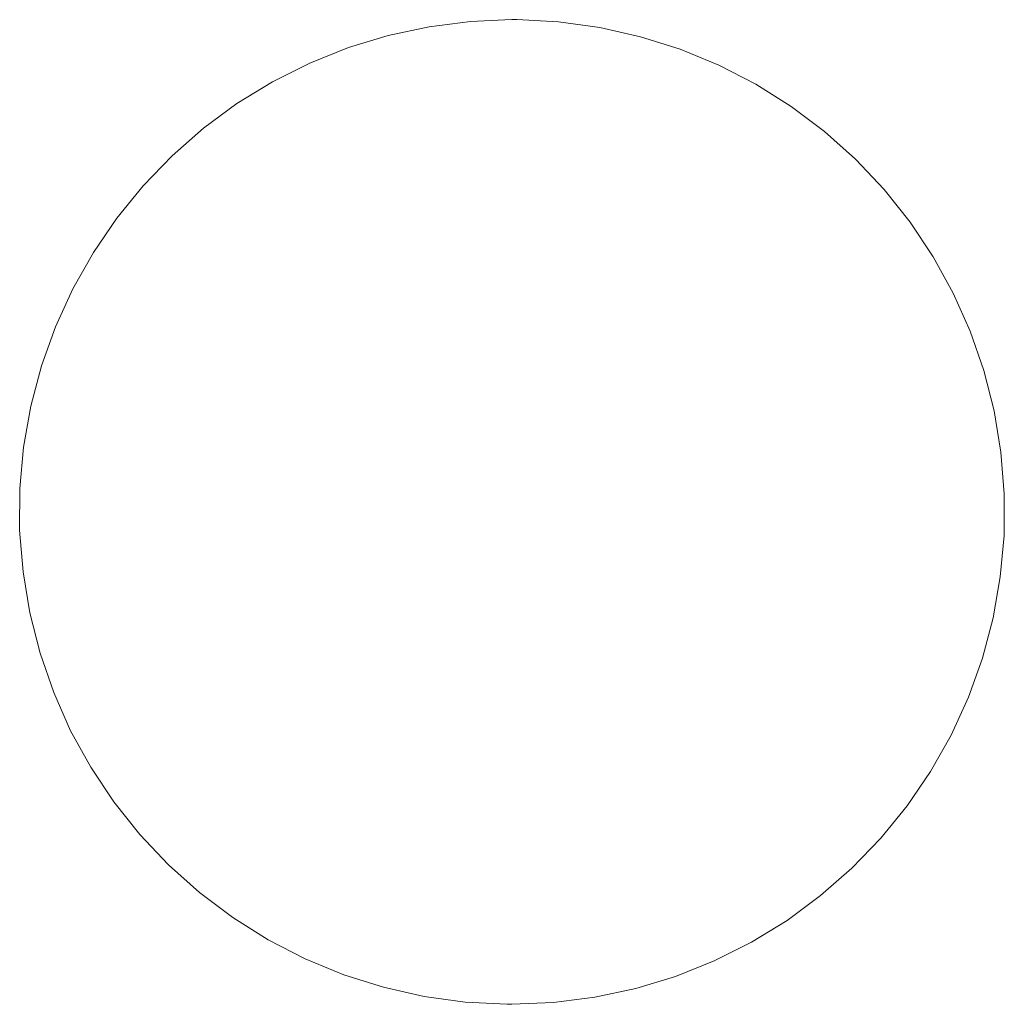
# Model space of a CAD drawing. Header units: millimetres. Extents: x -3130 to -2280, y -731 to 6598.
# Tile 3 of 4: x -3130 to -3009, y 6448 to 6569. Entities that reach past the tile are written whole.
import ezdxf

# ---------------------------------------------------------------- set-up
doc = ezdxf.new("R2010")
doc.units = ezdxf.units.MM
doc.layers.add('E-LITE-EQPM', color=7, linetype='Continuous', lineweight=20)

# ---------------------------------------------------------------- blocks, each defined once
blk = doc.blocks.new('CEILING - 71741 KILA Dark grey ceiling lamp smoked-471754-Planta_PDF')
at = {"layer": 'E-LITE-EQPM', "flags": 128}
for points in [[(0, 60.5), (-5.11, 60.28), (-10.19, 59.63), (-15.2, 58.56), (-20.09, 57.07), (-24.84, 55.16), (-29.42, 52.86), (-33.78, 50.19), (-37.9, 47.15), (-41.75, 43.78), (-45.31, 40.09), (-48.53, 36.12), (-51.41, 31.89), (-53.92, 27.43), (-56.05, 22.77), (-57.77, 17.95), (-59.08, 13.01), (-59.97, 7.96), (-60.43, 2.87), (-60.46, -2.25), (-60.05, -7.36), (-59.21, -12.41), (-57.95, -17.37), (-56.28, -22.2), (-54.2, -26.88), (-51.73, -31.37), (-48.9, -35.63), (-45.71, -39.63), (-42.2, -43.36), (-38.38, -46.77), (-34.29, -49.84), (-29.95, -52.56), (-25.4, -54.91), (-20.67, -56.86), (-15.79, -58.4), (-10.8, -59.53), (-5.73, -60.23), (-0.61, -60.5), (0, -60.5)], [(0, -60.5), (5.11, -60.28), (10.19, -59.63), (15.2, -58.56), (20.09, -57.07), (24.84, -55.16), (29.42, -52.86), (33.78, -50.19), (37.9, -47.15), (41.75, -43.78), (45.31, -40.09), (48.53, -36.12), (51.41, -31.89), (53.92, -27.43), (56.05, -22.77), (57.77, -17.95), (59.08, -13.01), (59.97, -7.96), (60.43, -2.87), (60.46, 2.25), (60.05, 7.36), (59.21, 12.41), (57.95, 17.37), (56.28, 22.2), (54.2, 26.88), (51.73, 31.37), (48.9, 35.63), (45.71, 39.63), (42.2, 43.36), (38.38, 46.77), (34.29, 49.84), (29.95, 52.56), (25.4, 54.91), (20.67, 56.86), (15.79, 58.4), (10.8, 59.53), (5.73, 60.23), (0.61, 60.5), (0, 60.5)]]:
    blk.add_lwpolyline(points, dxfattribs=at)

msp = doc.modelspace()

# ---------------------------------------------------------------- block references
at = {"layer": 'E-LITE-EQPM', "rotation": 180}
msp.add_blockref('CEILING - 71741 KILA Dark grey ceiling lamp smoked-471754-Planta_PDF', (-3069.32, 6508.78), dxfattribs=at)

doc.saveas('drawing.dxf')
